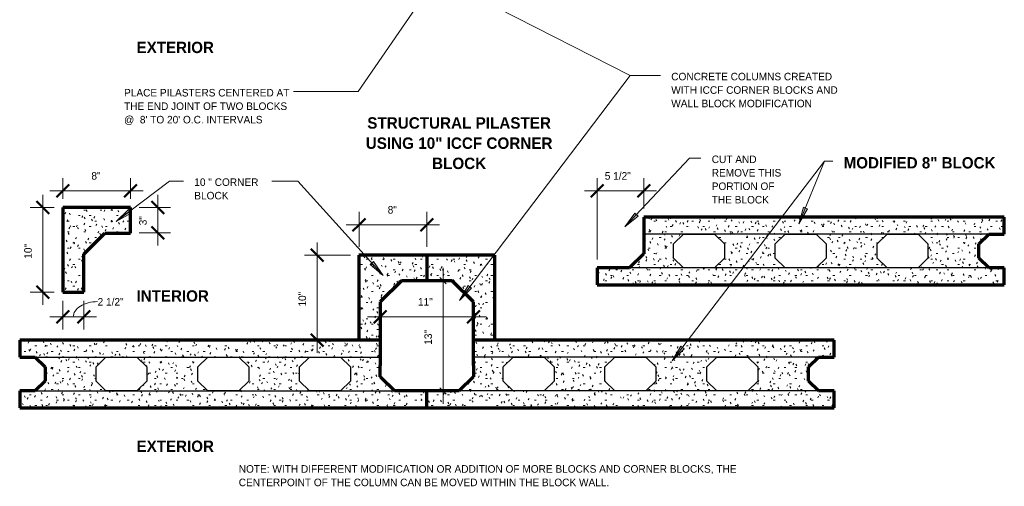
# Model space of a CAD drawing. Header units: inches. Extents: x -141 to 577, y 60 to 193.
# Tile 4 of 10: x 105 to 222, y 62 to 117. Entities that reach past the tile are written whole.
import ezdxf

# ---------------------------------------------------------------- set-up
doc = ezdxf.new("R2010")
doc.units = ezdxf.units.IN
doc.header["$MEASUREMENT"] = 0
doc.layers.add('A-ANNO-DIMS', color=1, linetype='Continuous')
for name, color, linetype, lineweight in [('A-ANNO-DIMS-16', 1, 'Continuous', 9), ('A-ANNO-TEXT', 2, 'Continuous', 9), ('A-DETL', 5, 'Continuous', 70), ('A-DETL-GENF', 3, 'Continuous', 9), ('A-DETL-HLIN', 3, 'Continuous', 70), ('A-DETL-MLIN', 3, 'Continuous', 30)]:
    doc.layers.add(name, color=color, linetype=linetype, lineweight=lineweight)
doc.dimstyles.new('Linear_-_1_16__SBT_1_256_', dxfattribs={"dimscale": 12, "dimtxt": 0.083333, "dimasz": 0.18, "dimexe": 0.125, "dimexo": 0.005208, "dimgap": 0.083333, "dimtad": 1, "dimtoh": 1, "dimdec": 8, "dimzin": 3, "dimdsep": 46, "dimlunit": 4, "dimtxsty": 'Standard', "dimtsz": 0.088388, "dimcen": 0.09, "dimdle": 0.125, "dimazin": 1, "dimtfac": 1, "dimtdec": 8, "dimtmove": 0, "dimatfit": 3, "dimfxl": 0, "dimtvp": 1, "dimtolj": 1, "dimtzin": 0, "dimarcsym": 0})
doc.dimstyles.new('Linear_-_1_16__SBT_INCH_INCREM', dxfattribs={"dimscale": 12, "dimtxt": 0.083333, "dimasz": 0.18, "dimexe": 0.083333, "dimexo": 0.005208, "dimgap": 0.083333, "dimtad": 1, "dimtoh": 1, "dimdec": 0, "dimzin": 1, "dimdsep": 46, "dimlunit": 5, "dimtxsty": 'Standard', "dimtsz": 0.044194, "dimcen": 0.09, "dimdle": 0.125, "dimazin": 0, "dimtfac": 1, "dimtdec": 0, "dimtmove": 0, "dimatfit": 3, "dimfxl": 0, "dimtvp": 1, "dimtolj": 1, "dimtzin": 0, "dimarcsym": 0})
pattern_1 = [(0, (247.424, 0), (2.56, 0.64), [0.211, -1.709, 0.211, -1.709, -10.24]), (0, (247.424, 0), (2.56, 0.64), [-3.84, 0.211, -3.629, 0.211, -1.709, -4.48]), (0, (247.424, 0), (2.56, 0.64), [-9.6, 0.211, -1.069, 0.211, -2.989]), (120, (248.384, 0.32), (-1.8342563, 1.897025), [0.211, -1.709, 0.211, -1.709, -10.24]), (120, (248.384, 0.32), (-1.8342563, 1.897025), [-3.84, 0.211, -3.629, 0.211, -1.709, -4.48]), (120, (248.384, 0.32), (-1.8342563, 1.897025), [-9.6, 0.211, -1.069, 0.211, -2.989]), (240, (248.704, 1.6), (-0.7257437, -2.537025), [0.211, -1.709, 0.211, -1.709, -10.24]), (240, (248.704, 1.6), (-0.7257437, -2.537025), [-3.84, 0.211, -3.629, 0.211, -1.709, -4.48]), (240, (248.704, 1.6), (-0.7257437, -2.537025), [-9.6, 0.211, -1.069, 0.211, -2.989])]

# ---------------------------------------------------------------- blocks, each defined once
blk = doc.blocks.new('DIMBLOCK35-STRU__ ICCF BLK0')
at = {"layer": 'A-ANNO-DIMS-16'}
for p, q in [((140.54, 77.91), (140.54, 90.91)), ((144.47, 89.41), (139.04, 89.41)), ((140.54, 89.41), (144.47, 89.41)), ((144.47, 79.41), (139.04, 79.41)), ((140.54, 79.41), (144.47, 79.41))]:
    blk.add_line(p, q, dxfattribs=at)
at = {"layer": 'A-ANNO-DIMS-16', "lineweight": 50}
for p, q in [((140.54, 89.41), (139.79, 90.16)), ((140.54, 89.41), (141.29, 88.66)), ((140.54, 79.41), (139.79, 80.16)), ((140.54, 79.41), (141.29, 78.66))]:
    blk.add_line(p, q, dxfattribs=at)
at = {"layer": 'A-ANNO-DIMS-16', "color": 0, "insert": (138.33, 83.36), "char_height": 0.8894, "width": 2.5143, "attachment_point": 1, "rotation": 90, "line_spacing_factor": 1.070803}
blk.add_mtext('\\fStylus BT|b0|i0|c0|p34|;10"', dxfattribs=at)
blk = doc.blocks.new('DIMBLOCK36-STRU__ ICCF BLK0')
at = {"layer": 'A-ANNO-DIMS-16'}
for p, q in [((145.47, 90.41), (145.47, 94.51)), ((153.47, 90.41), (153.47, 94.51)), ((143.97, 93.01), (154.97, 93.01)), ((145.47, 93.01), (145.47, 90.41)), ((153.47, 93.01), (153.47, 90.41))]:
    blk.add_line(p, q, dxfattribs=at)
at = {"layer": 'A-ANNO-DIMS-16', "lineweight": 50}
for p, q in [((145.47, 93.01), (144.72, 92.26)), ((145.47, 93.01), (146.22, 93.76)), ((153.47, 93.01), (152.72, 92.26)), ((153.47, 93.01), (154.22, 93.76))]:
    blk.add_line(p, q, dxfattribs=at)
at = {"layer": 'A-ANNO-DIMS-16', "color": 0, "insert": (148.85, 95.21), "char_height": 0.8894, "width": 1.4667, "attachment_point": 1, "line_spacing_factor": 1.070803}
blk.add_mtext('\\fStylus BT|b0|i0|c0|p34|;8"', dxfattribs=at)
blk = doc.blocks.new('DIMBLOCK45-STRU__ ICCF BLK0')
at = {"layer": 'A-ANNO-DIMS-16', "lineweight": 50}
for p, q in [((147.97, 82.15), (148.72, 82.9)), ((158.97, 82.15), (159.72, 82.9)), ((147.97, 82.15), (147.22, 81.4)), ((158.97, 82.15), (158.22, 81.4))]:
    blk.add_line(p, q, dxfattribs=at)
at = {"layer": 'A-ANNO-DIMS-16'}
for p, q in [((146.47, 82.15), (160.47, 82.15)), ((147.97, 82.21), (147.97, 80.65)), ((147.97, 82.15), (147.97, 82.21)), ((158.97, 82.21), (158.97, 80.65)), ((158.97, 82.15), (158.97, 82.21))]:
    blk.add_line(p, q, dxfattribs=at)
at = {"layer": 'A-ANNO-DIMS-16', "color": 0, "insert": (152.42, 84.36), "char_height": 0.8894, "width": 2.5143, "attachment_point": 1, "line_spacing_factor": 1.070803}
blk.add_mtext('\\fStylus BT|b0|i0|c0|p34|;11"', dxfattribs=at)
blk = doc.blocks.new('DIMBLOCK48-STRU__ ICCF BLK0')
at = {"layer": 'A-ANNO-DIMS-16'}
for p, q in [((173.54, 88.91), (173.54, 98.51)), ((179.04, 94.91), (179.04, 98.51)), ((172.04, 97.01), (180.54, 97.01)), ((173.54, 97.01), (173.54, 88.91)), ((179.04, 97.01), (179.04, 94.91))]:
    blk.add_line(p, q, dxfattribs=at)
at = {"layer": 'A-ANNO-DIMS-16', "lineweight": 50}
for p, q in [((173.54, 97.01), (174.29, 97.76)), ((179.04, 97.01), (179.79, 97.76)), ((173.54, 97.01), (172.79, 96.26)), ((179.04, 97.01), (178.29, 96.26))]:
    blk.add_line(p, q, dxfattribs=at)
at = {"layer": 'A-ANNO-DIMS-16', "color": 0, "insert": (174.44, 99.21), "char_height": 0.8894, "width": 4.4381, "attachment_point": 1, "line_spacing_factor": 1.070803}
blk.add_mtext('\\fStylus BT|b0|i0|c0|p34|;5 1/2"', dxfattribs=at)
blk = doc.blocks.new('DIMBLOCK49-STRU__ ICCF BLK0')
at = {"layer": 'A-ANNO-DIMS-16'}
for p, q in [((155.39, 71.91), (155.39, 87.91)), ((155.86, 86.41), (154.39, 86.41)), ((155.39, 86.41), (155.01, 86.79)), ((155.39, 86.41), (155.76, 86.04)), ((155.39, 86.41), (155.86, 86.41)), ((155.86, 73.41), (154.39, 73.41)), ((155.39, 73.41), (155.01, 73.79)), ((155.39, 73.41), (155.76, 73.04)), ((155.39, 73.41), (155.86, 73.41))]:
    blk.add_line(p, q, dxfattribs=at)
at = {"layer": 'A-ANNO-DIMS-16', "color": 0, "insert": (153.18, 78.86), "char_height": 0.8894, "width": 2.5143, "attachment_point": 1, "rotation": 90, "line_spacing_factor": 1.070803}
blk.add_mtext('\\fStylus BT|b0|i0|c0|p34|;13"', dxfattribs=at)
blk = doc.blocks.new('DIMBLOCK54-STRU__ ICCF BLK0')
at = {"layer": 'A-ANNO-DIMS-16'}
for p, q in [((110.54, 96.05), (110.54, 98.51)), ((118.54, 96.05), (118.54, 98.51)), ((109.04, 97.01), (120.04, 97.01)), ((110.54, 97.01), (110.54, 96.05)), ((118.54, 97.01), (118.54, 96.05))]:
    blk.add_line(p, q, dxfattribs=at)
at = {"layer": 'A-ANNO-DIMS-16', "lineweight": 50}
for p, q in [((110.54, 97.01), (111.29, 97.76)), ((118.54, 97.01), (119.29, 97.76)), ((110.54, 97.01), (109.79, 96.26)), ((118.54, 97.01), (117.79, 96.26))]:
    blk.add_line(p, q, dxfattribs=at)
at = {"layer": 'A-ANNO-DIMS-16', "color": 0, "insert": (113.92, 99.21), "char_height": 0.8894, "width": 1.4667, "attachment_point": 1, "line_spacing_factor": 1.070803}
blk.add_mtext('\\fStylus BT|b0|i0|c0|p34|;8"', dxfattribs=at)
blk = doc.blocks.new('DIMBLOCK55-STRU__ ICCF BLK0')
at = {"layer": 'A-ANNO-DIMS-16'}
for p, q in [((108.21, 83.55), (108.21, 96.55)), ((109.54, 95.05), (106.71, 95.05)), ((108.21, 95.05), (109.54, 95.05)), ((109.54, 85.05), (106.71, 85.05)), ((108.21, 85.05), (109.54, 85.05))]:
    blk.add_line(p, q, dxfattribs=at)
at = {"layer": 'A-ANNO-DIMS-16', "lineweight": 50}
for p, q in [((108.21, 95.05), (107.46, 95.8)), ((108.21, 95.05), (108.96, 94.3)), ((108.21, 85.05), (107.46, 85.8)), ((108.21, 85.05), (108.96, 84.3))]:
    blk.add_line(p, q, dxfattribs=at)
at = {"layer": 'A-ANNO-DIMS-16', "color": 0, "insert": (106, 89), "char_height": 0.8894, "width": 2.5143, "attachment_point": 1, "rotation": 90, "line_spacing_factor": 1.070803}
blk.add_mtext('\\fStylus BT|b0|i0|c0|p34|;10"', dxfattribs=at)
blk = doc.blocks.new('DIMBLOCK56-STRU__ ICCF BLK0')
at = {"layer": 'A-ANNO-DIMS-16'}
for p, q in [((110.54, 84.05), (110.54, 80.65)), ((110.54, 82.15), (110.54, 84.05)), ((113.04, 84.05), (113.04, 80.65)), ((113.04, 82.15), (113.04, 84.05)), ((109.04, 82.15), (114.54, 82.15))]:
    blk.add_line(p, q, dxfattribs=at)
at = {"layer": 'A-ANNO-DIMS-16', "lineweight": 50}
for p, q in [((110.54, 82.15), (111.29, 82.9)), ((113.04, 82.15), (113.79, 82.9)), ((110.54, 82.15), (109.79, 81.4)), ((113.04, 82.15), (112.29, 81.4))]:
    blk.add_line(p, q, dxfattribs=at)
at = {"layer": 'A-ANNO-DIMS-16'}
blk.add_ellipse((114.65, 82.15), major_axis=(2.87, 0), ratio=0.625678, start_param=1.570796, end_param=3.141593, dxfattribs=at)
at = {"layer": 'A-ANNO-DIMS-16', "color": 0, "insert": (114.65, 84.36), "char_height": 0.8894, "width": 4.4381, "attachment_point": 1, "line_spacing_factor": 1.070803}
blk.add_mtext('\\fStylus BT|b0|i0|c0|p34|;2 1/2"', dxfattribs=at)
blk = doc.blocks.new('DIMBLOCK57-STRU__ ICCF BLK0')
at = {"layer": 'A-ANNO-DIMS-16'}
for p, q in [((121.76, 96.55), (121.76, 90.55)), ((119.54, 95.05), (123.26, 95.05)), ((121.76, 95.05), (119.54, 95.05)), ((119.54, 92.05), (123.26, 92.05)), ((121.76, 92.05), (119.54, 92.05))]:
    blk.add_line(p, q, dxfattribs=at)
at = {"layer": 'A-ANNO-DIMS-16', "lineweight": 50}
for p, q in [((121.76, 95.05), (121.01, 95.8)), ((121.76, 95.05), (122.51, 94.3)), ((121.76, 92.05), (121.01, 92.8)), ((121.76, 92.05), (122.51, 91.3))]:
    blk.add_line(p, q, dxfattribs=at)
at = {"layer": 'A-ANNO-DIMS-16', "color": 0, "insert": (119.55, 92.94), "char_height": 0.8894, "width": 1.4667, "attachment_point": 1, "rotation": 90, "line_spacing_factor": 1.070803}
blk.add_mtext('\\fStylus BT|b0|i0|c0|p34|;3"', dxfattribs=at)

msp = doc.modelspace()

# ---------------------------------------------------------------- hatches: boundary and pattern name
at = {"layer": 'A-ANNO-TEXT'}
for points in [[(118.60358885, 94.39046333), (118.2850201, 94.80978663), (116.85176613, 93.39024002)], [(178.3861752, 94.0196066), (178.00223319, 94.3800322), (176.82535207, 92.74165485)], [(198.33847358, 94.88508398), (197.85103255, 95.08438104), (197.33784735, 93.13349137)], [(147.18552326, 88.69340143), (146.79555477, 88.33950503), (148.33459404, 87.03540086)], [(158.74192667, 85.5163281), (158.32246874, 85.83471956), (157.32298608, 84.08247416)], [(183.81422254, 78.38005732), (183.39547574, 78.69938348), (182.39208764, 76.94937153)]]:
    msp.add_hatch(color=7, dxfattribs=at).paths.add_polyline_path(points, flags=0)
at = {"layer": 'A-DETL-GENF'}
h = msp.add_hatch(dxfattribs=at)
h.set_pattern_fill('FP3_3', style=0, pattern_type=2)
h.set_pattern_definition(pattern_1)
h.paths.add_polyline_path([(118.53545643, 95.04736895), (110.53545643, 95.04736895), (110.53545643, 85.04736895), (113.03545643, 85.04736895), (113.03545643, 89.54736895), (115.49974214, 92.01165466), (118.53545643, 92.01165466)], flags=0)
h = msp.add_hatch(dxfattribs=at)
h.set_pattern_fill('FP3_3', style=0, pattern_type=2)
h.set_pattern_definition(pattern_1)
h.paths.add_polyline_path([(179.04024869, 93.90902981), (179.04024869, 89.58060269), (177.36867581, 87.90902981), (173.54135269, 87.90902981), (173.54135269, 85.90902981), (221.54135269, 85.90902981), (221.54135269, 87.90902981), (219.71292557, 87.90902981), (218.54135269, 89.08060269), (218.54135269, 90.73745694), (219.71292557, 91.90902981), (221.54135269, 91.90902981), (221.54135269, 93.90902981)], flags=0)
h.paths.add_polyline_path([(211.36977982, 91.90902981), (212.54135269, 90.73745694), (212.54135269, 89.08060269), (211.36977982, 87.90902981), (207.71292557, 87.90902981), (206.54135269, 89.08060269), (206.54135269, 90.73745694), (207.71292557, 91.90902981)], flags=0)
h.paths.add_polyline_path([(199.36977982, 91.90902981), (200.54135269, 90.73745694), (200.54135269, 89.08060269), (199.36977982, 87.90902981), (195.71292557, 87.90902981), (194.54135269, 89.08060269), (194.54135269, 90.73745694), (195.71292557, 91.90902981)], flags=0)
h.paths.add_polyline_path([(187.36977982, 91.90902981), (188.54135269, 90.73745694), (188.54135269, 89.08060269), (187.36977982, 87.90902981), (183.71292557, 87.90902981), (182.54135269, 89.08060269), (182.54135269, 90.73745694), (183.71292557, 91.90902981)], flags=0)
h = msp.add_hatch(dxfattribs=at)
h.set_pattern_fill('FP3_3', style=0, pattern_type=2)
h.set_pattern_definition(pattern_1)
h.paths.add_polyline_path([(153.46599941, 89.41208535), (145.46599941, 89.41208535), (145.46599941, 79.41208535), (147.96599941, 79.41208535), (147.96599941, 83.91208535), (150.43028512, 86.37637107), (150.46599941, 86.41208535), (153.46599941, 86.41208535)], flags=0)
h = msp.add_hatch(dxfattribs=at)
h.set_pattern_fill('FP3_3', style=0, pattern_type=2)
h.set_pattern_definition(pattern_1)
h.paths.add_polyline_path([(156.50171369, 86.37637107), (158.96599941, 83.91208535), (158.96599941, 79.41208535), (161.46599941, 79.41208535), (161.46599941, 89.41208535), (153.46599941, 89.41208535), (153.46599941, 86.41208535), (156.46599941, 86.41208535)], flags=0)
h = msp.add_hatch(dxfattribs=at)
h.set_pattern_fill('FP3_3', style=0, pattern_type=2)
h.set_pattern_definition(pattern_1)
h.paths.add_polyline_path([(105.46710341, 79.41208535), (105.46710341, 77.41208535), (107.29553054, 77.41208535), (108.46710341, 76.24051248), (108.46710341, 74.58365823), (107.29553054, 73.41208535), (105.46710341, 73.41208535), (105.46710341, 71.41208535), (153.46710341, 71.41208535), (153.46710341, 73.41208535), (149.63978029, 73.41208535), (147.96820742, 75.08365823), (147.96759228, 77.24787197), (147.96599941, 79.41208535)], flags=0)
h.paths.add_polyline_path([(139.63867629, 77.41208535), (143.29553054, 77.41208535), (144.46710341, 76.24051248), (144.46710341, 74.58365823), (143.29553054, 73.41208535), (139.63867629, 73.41208535), (138.46710341, 74.58365823), (138.46710341, 76.24051248)], flags=0)
h.paths.add_polyline_path([(127.63867629, 77.41208535), (131.29553054, 77.41208535), (132.46710341, 76.24051248), (132.46710341, 74.58365823), (131.29553054, 73.41208535), (127.63867629, 73.41208535), (126.46710341, 74.58365823), (126.46710341, 76.24051248)], flags=0)
h.paths.add_polyline_path([(115.63867629, 77.41208535), (119.29553054, 77.41208535), (120.46710341, 76.24051248), (120.46710341, 74.58365823), (119.29553054, 73.41208535), (115.63867629, 73.41208535), (114.46710341, 74.58365823), (114.46710341, 76.24051248)], flags=0)
h = msp.add_hatch(dxfattribs=at)
h.set_pattern_fill('FP3_3', style=0, pattern_type=2)
h.set_pattern_definition(pattern_1)
h.paths.add_polyline_path([(158.96599941, 79.41208535), (158.96599941, 76.41208535), (158.96599941, 75.08365823), (157.29442653, 73.41208535), (153.46710341, 73.41208535), (153.46710341, 71.41208535), (201.46710341, 71.41208535), (201.46710341, 73.41208535), (199.63867629, 73.41208535), (198.46710341, 74.58365823), (198.46710341, 76.24051248), (199.63867629, 77.41208535), (201.46710341, 77.41208535), (201.46710341, 79.41208535)], flags=0)
h.paths.add_polyline_path([(191.29553054, 77.41208535), (192.46710341, 76.24051248), (192.46710341, 74.58365823), (191.29553054, 73.41208535), (187.63867629, 73.41208535), (186.46710341, 74.58365823), (186.46710341, 76.24051248), (187.63867629, 77.41208535)], flags=0)
h.paths.add_polyline_path([(179.29553054, 77.41208535), (180.46710341, 76.24051248), (180.46710341, 74.58365823), (179.29553054, 73.41208535), (175.63867629, 73.41208535), (174.46710341, 74.58365823), (174.46710341, 76.24051248), (175.63867629, 77.41208535)], flags=0)
h.paths.add_polyline_path([(167.29553054, 77.41208535), (168.46710341, 76.24051248), (168.46710341, 74.58365823), (167.29553054, 73.41208535), (163.63867629, 73.41208535), (162.46710341, 74.58365823), (162.46710341, 76.24051248), (163.63867629, 77.41208535)], flags=0)

# ---------------------------------------------------------------- linework, layer by layer
at = {"layer": 'A-ANNO-TEXT', "color": 7}
for p, q in [((156.06019219, 121.5018493), (177.45127785, 110.60005632)), ((153.43330059, 120.42288789), (145.36883384, 108.69600941)), ((157.32298608, 84.08247416), (177.45127785, 110.60005632)), ((177.45127785, 110.60005632), (180.99628125, 110.60005632)), ((177.45127785, 110.60005632), (180.99628125, 110.60005632)), ((139.37462513, 108.69600941), (137.73797702, 108.69600941)), ((145.36883384, 108.69600941), (139.37462513, 108.69600941)), ((176.82535207, 92.74165485), (184.4331361, 100.84581804)), ((182.39208764, 76.94937153), (200.34803711, 100.49581804)), ((184.4331361, 100.84581804), (185.77051982, 100.84581804)), ((197.33784735, 93.13349137), (200.34803711, 100.49581804)), ((200.34803711, 100.49581804), (201.32278324, 100.49581804)), ((200.34803711, 100.49581804), (201.32278324, 100.49581804)), ((116.85176613, 93.39024002), (123.12007049, 98.15240302)), ((123.12007049, 98.15240302), (124.77051982, 98.15240302)), ((136.64486942, 98.15240302), (135.20051982, 98.15240302)), ((138.24591458, 98.15240302), (136.64486942, 98.15240302)), ((148.33459404, 87.03540086), (138.24591458, 98.15240302)), ((118.2850201, 94.80978663), (116.85176613, 93.39024002)), ((116.85176613, 93.39024002), (118.60358885, 94.39046333)), ((118.60358885, 94.39046333), (118.2850201, 94.80978663)), ((178.00223319, 94.3800322), (176.82535207, 92.74165485)), ((178.3861752, 94.0196066), (178.00223319, 94.3800322)), ((197.85103255, 95.08438104), (197.33784735, 93.13349137)), ((197.33784735, 93.13349137), (198.33847358, 94.88508398)), ((198.33847358, 94.88508398), (197.85103255, 95.08438104)), ((176.82535207, 92.74165485), (178.3861752, 94.0196066)), ((147.18552326, 88.69340143), (146.79555477, 88.33950503)), ((146.79555477, 88.33950503), (148.33459404, 87.03540086)), ((148.33459404, 87.03540086), (147.18552326, 88.69340143)), ((158.32246874, 85.83471956), (157.32298608, 84.08247416)), ((157.32298608, 84.08247416), (158.74192667, 85.5163281)), ((158.74192667, 85.5163281), (158.32246874, 85.83471956)), ((183.39547574, 78.69938348), (182.39208764, 76.94937153)), ((182.39208764, 76.94937153), (183.81422254, 78.38005732)), ((183.81422254, 78.38005732), (183.39547574, 78.69938348))]:
    msp.add_line(p, q, dxfattribs=at)
at = {"layer": 'A-DETL'}
for p, q in [((179.04024869, 93.90902981), (179.04024869, 89.58060269)), ((218.54135269, 90.73745694), (219.71292557, 91.90902981)), ((219.71292557, 91.90902981), (221.54135269, 91.90902981)), ((218.54135269, 89.08060269), (218.54135269, 90.73745694)), ((179.04024869, 89.58060269), (177.36867581, 87.90902981)), ((219.71292557, 87.90902981), (218.54135269, 89.08060269)), ((177.36867581, 87.90902981), (173.54135269, 87.90902981)), ((221.54135269, 87.90902981), (219.71292557, 87.90902981)), ((147.96599941, 83.91208535), (147.96599941, 76.41208535)), ((158.96599941, 76.41208535), (158.96599941, 83.91208535)), ((105.46710341, 77.41208535), (107.29553054, 77.41208535)), ((107.29553054, 77.41208535), (108.46710341, 76.24051248)), ((198.46710341, 76.24051248), (199.63867629, 77.41208535)), ((199.63867629, 77.41208535), (201.46710341, 77.41208535)), ((108.46710341, 76.24051248), (108.46710341, 74.58365823)), ((147.96820742, 75.08365823), (147.96820742, 76.41208535)), ((158.96599941, 76.41208535), (158.96599941, 75.08365823)), ((198.46710341, 74.58365823), (198.46710341, 76.24051248)), ((108.46710341, 74.58365823), (107.29553054, 73.41208535)), ((149.63978029, 73.41208535), (147.96820742, 75.08365823)), ((158.96599941, 75.08365823), (157.29442653, 73.41208535)), ((199.63867629, 73.41208535), (198.46710341, 74.58365823)), ((107.29553054, 73.41208535), (105.46710341, 73.41208535)), ((153.46710341, 73.41208535), (149.63978029, 73.41208535)), ((157.29442653, 73.41208535), (153.46710341, 73.41208535)), ((201.46710341, 73.41208535), (199.63867629, 73.41208535))]:
    msp.add_line(p, q, dxfattribs=at)
at = {"layer": 'A-DETL', "lineweight": 30}
for p, q in [((182.54135269, 90.73745694), (183.71292557, 91.90902981)), ((183.71292557, 91.90902981), (187.36977982, 91.90902981)), ((187.36977982, 91.90902981), (188.54135269, 90.73745694)), ((194.54135269, 90.73745694), (195.71292557, 91.90902981)), ((195.71292557, 91.90902981), (199.36977982, 91.90902981)), ((199.36977982, 91.90902981), (200.54135269, 90.73745694)), ((206.54135269, 90.73745694), (207.71292557, 91.90902981)), ((207.71292557, 91.90902981), (211.36977982, 91.90902981)), ((211.36977982, 91.90902981), (212.54135269, 90.73745694)), ((182.54135269, 89.08060269), (182.54135269, 90.73745694)), ((188.54135269, 90.73745694), (188.54135269, 89.08060269)), ((194.54135269, 89.08060269), (194.54135269, 90.73745694)), ((200.54135269, 90.73745694), (200.54135269, 89.08060269)), ((206.54135269, 89.08060269), (206.54135269, 90.73745694)), ((212.54135269, 90.73745694), (212.54135269, 89.08060269)), ((183.71292557, 87.90902981), (182.54135269, 89.08060269)), ((188.54135269, 89.08060269), (187.36977982, 87.90902981)), ((195.71292557, 87.90902981), (194.54135269, 89.08060269)), ((200.54135269, 89.08060269), (199.36977982, 87.90902981)), ((207.71292557, 87.90902981), (206.54135269, 89.08060269)), ((212.54135269, 89.08060269), (211.36977982, 87.90902981)), ((187.36977982, 87.90902981), (183.71292557, 87.90902981)), ((199.36977982, 87.90902981), (195.71292557, 87.90902981)), ((211.36977982, 87.90902981), (207.71292557, 87.90902981)), ((114.46710341, 76.24051248), (115.63867629, 77.41208535)), ((115.63867629, 77.41208535), (119.29553054, 77.41208535)), ((119.29553054, 77.41208535), (120.46710341, 76.24051248)), ((126.46710341, 76.24051248), (127.63867629, 77.41208535)), ((127.63867629, 77.41208535), (131.29553054, 77.41208535)), ((131.29553054, 77.41208535), (132.46710341, 76.24051248)), ((138.46710341, 76.24051248), (139.63867629, 77.41208535)), ((139.63867629, 77.41208535), (143.29553054, 77.41208535)), ((143.29553054, 77.41208535), (144.46710341, 76.24051248)), ((162.46710341, 76.24051248), (163.63867629, 77.41208535)), ((163.63867629, 77.41208535), (167.29553054, 77.41208535)), ((167.29553054, 77.41208535), (168.46710341, 76.24051248)), ((174.46710341, 76.24051248), (175.63867629, 77.41208535)), ((175.63867629, 77.41208535), (179.29553054, 77.41208535)), ((179.29553054, 77.41208535), (180.46710341, 76.24051248)), ((186.46710341, 76.24051248), (187.63867629, 77.41208535)), ((187.63867629, 77.41208535), (191.29553054, 77.41208535)), ((191.29553054, 77.41208535), (192.46710341, 76.24051248)), ((114.46710341, 74.58365823), (114.46710341, 76.24051248)), ((120.46710341, 76.24051248), (120.46710341, 74.58365823)), ((126.46710341, 74.58365823), (126.46710341, 76.24051248)), ((132.46710341, 76.24051248), (132.46710341, 74.58365823)), ((138.46710341, 74.58365823), (138.46710341, 76.24051248)), ((144.46710341, 76.24051248), (144.46710341, 74.58365823)), ((162.46710341, 74.58365823), (162.46710341, 76.24051248)), ((168.46710341, 76.24051248), (168.46710341, 74.58365823)), ((174.46710341, 74.58365823), (174.46710341, 76.24051248)), ((180.46710341, 76.24051248), (180.46710341, 74.58365823)), ((186.46710341, 74.58365823), (186.46710341, 76.24051248)), ((192.46710341, 76.24051248), (192.46710341, 74.58365823)), ((115.63867629, 73.41208535), (114.46710341, 74.58365823)), ((120.46710341, 74.58365823), (119.29553054, 73.41208535)), ((127.63867629, 73.41208535), (126.46710341, 74.58365823)), ((132.46710341, 74.58365823), (131.29553054, 73.41208535)), ((139.63867629, 73.41208535), (138.46710341, 74.58365823)), ((144.46710341, 74.58365823), (143.29553054, 73.41208535)), ((163.63867629, 73.41208535), (162.46710341, 74.58365823)), ((168.46710341, 74.58365823), (167.29553054, 73.41208535)), ((175.63867629, 73.41208535), (174.46710341, 74.58365823)), ((180.46710341, 74.58365823), (179.29553054, 73.41208535)), ((187.63867629, 73.41208535), (186.46710341, 74.58365823)), ((192.46710341, 74.58365823), (191.29553054, 73.41208535)), ((119.29553054, 73.41208535), (115.63867629, 73.41208535)), ((131.29553054, 73.41208535), (127.63867629, 73.41208535)), ((143.29553054, 73.41208535), (139.63867629, 73.41208535)), ((167.29553054, 73.41208535), (163.63867629, 73.41208535)), ((179.29553054, 73.41208535), (175.63867629, 73.41208535)), ((191.29553054, 73.41208535), (187.63867629, 73.41208535))]:
    msp.add_line(p, q, dxfattribs=at)
at = {"layer": 'A-DETL-HLIN'}
for p, q in [((118.53545643, 95.04736895), (110.53545643, 95.04736895)), ((110.53545643, 95.04736895), (110.53545643, 85.04736895)), ((118.53545643, 92.01165466), (118.53545643, 95.04736895)), ((221.54135269, 93.90902981), (179.04024869, 93.90902981)), ((221.54135269, 91.90902981), (221.54135269, 93.90902981)), ((113.03545643, 89.54736895), (115.49974214, 92.01165466)), ((115.49974214, 92.01165466), (118.53545643, 92.01165466)), ((113.03545643, 85.04736895), (113.03545643, 89.54736895)), ((153.46599941, 89.41208535), (145.46599941, 89.41208535)), ((145.46599941, 89.41208535), (145.46599941, 79.41208535)), ((153.46599941, 89.41208535), (153.46599941, 86.41208535)), ((161.46599941, 89.41208535), (153.46599941, 89.41208535)), ((161.46599941, 79.41208535), (161.46599941, 89.41208535)), ((173.54135269, 87.90902981), (173.54135269, 85.90902981)), ((221.54135269, 85.90902981), (221.54135269, 87.90902981)), ((150.46599941, 86.41208535), (147.96599941, 83.91208535)), ((156.46599941, 86.41208535), (150.46599941, 86.41208535)), ((158.96599941, 83.91208535), (156.46599941, 86.41208535)), ((173.54135269, 85.90902981), (221.54135269, 85.90902981)), ((110.53545643, 85.04736895), (113.03545643, 85.04736895)), ((147.96599941, 79.41208535), (105.46710341, 79.41208535)), ((105.46710341, 79.41208535), (105.46710341, 77.41208535)), ((201.46710341, 79.41208535), (158.96599941, 79.41208535)), ((201.46710341, 77.41208535), (201.46710341, 79.41208535)), ((105.46710341, 73.41208535), (105.46710341, 71.41208535)), ((153.46710341, 71.41208535), (153.46710341, 73.41208535)), ((201.46710341, 71.41208535), (201.46710341, 73.41208535)), ((105.46710341, 71.41208535), (153.46710341, 71.41208535)), ((153.46710341, 71.41208535), (201.46710341, 71.41208535))]:
    msp.add_line(p, q, dxfattribs=at)
at = {"layer": 'A-DETL-MLIN'}
for p, q in [((221.54135269, 91.90902981), (179.04024869, 91.90902981)), ((221.54135269, 87.90902981), (173.54135269, 87.90902981)), ((105.46710341, 77.41208535), (147.96820742, 77.41208535)), ((201.46710341, 77.41208535), (158.96599941, 77.41208535)), ((105.46710341, 73.41208535), (153.46710341, 73.41208535)), ((201.46710341, 73.41208535), (153.46710341, 73.41208535))]:
    msp.add_line(p, q, dxfattribs=at)

# ---------------------------------------------------------------- texts
at = {"layer": 'A-ANNO-TEXT', "color": 7}
for s, insert, char_height, width, attachment_point, line_spacing_factor in [('\\fStylus BT|b1|i0|c0|p34|;EXTERIOR', (119.24500559, 114.57704399), 1.3341121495, 10.206, 1, 1.070803), ('\\fStylus BT|b0|i0|c0|p34|;CONCRETE COLUMNS CREATED\\PWITH ICCF CORNER BLOCKS AND\\PWALL BLOCK MODIFICATION', (182.27628125, 110.91962315), 0.8894080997, 23.568, 1, 1.070803), ("\\fStylus BT|b0|i0|c0|p34|;PLACE PILASTERS CENTERED AT\\PTHE END JOINT OF TWO BLOCKS\\P@  8' TO 20' O.C. INTERVALS", (117.76797702, 109.01557624), 0.8894080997, 23.16, 1, 1.070803), ('\\fStylus BT|b1|i0|c0|p34|;STRUCTURAL PILASTER\\PUSING 10" ICCF CORNER\\PBLOCK', (157.26881075, 105.676972), 1.3434579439, 26.982, 2, 1.063354), ('\\fStylus BT|b0|i0|c0|p34|;CUT AND\\PREMOVE THIS\\PPORTION OF\\PTHE BLOCK', (187.05051982, 101.16538487), 0.8894080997, 9.828, 1, 1.070803), ('\\fStylus BT|b1|i0|c0|p34|;MODIFIED 8" BLOCK', (202.60278324, 100.97516828), 1.3341121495, 21.78, 1, 1.070803), ('\\fStylus BT|b0|i0|c0|p34|;10 " CORNER\\PBLOCK', (126.05051982, 98.47196985), 0.8894080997, 9.444, 1, 1.070803), ('\\fStylus BT|b1|i0|c0|p34|;INTERIOR', (119.24500559, 85.27693492), 1.3341121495, 9.846, 1, 1.070803), ('\\fStylus BT|b1|i0|c0|p34|;EXTERIOR', (119.24500559, 67.56322058), 1.3341121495, 10.206, 1, 1.070803), ('\\fStylus BT|b0|i0|c0|p34|;NOTE: WITH DIFFERENT MODIFICATION OR ADDITION OF MORE BLOCKS AND CORNER BLOCKS, THE\\PCENTERPOINT OF THE COLUMN CAN BE MOVED WITHIN THE BLOCK WALL.', (131.29179582, 64.66754267), 0.88940809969, 70.776, 1, 1.070803)]:
    msp.add_mtext(s, dxfattribs=dict(at, insert=insert, char_height=char_height, width=width, attachment_point=attachment_point, line_spacing_factor=line_spacing_factor))

# ---------------------------------------------------------------- dimensions: what is measured, and where the dimension line sits
at = {"layer": 'A-ANNO-DIMS', "lineweight": 9}
for base, p1, p2, picture, middle in [((118.5354564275, 97.0065352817), (110.5354564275, 95.0473689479), (118.5354564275, 95.0473689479), 'DIMBLOCK54-STRU__ ICCF BLK0', (114.5354564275, 98.5065352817)), ((179.0402486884, 97.0065352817), (173.5413526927, 87.9090298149), (179.0402486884, 93.9090298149), 'DIMBLOCK48-STRU__ ICCF BLK0', (176.2908006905, 99.1732019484)), ((153.4659994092, 93.0065352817), (145.4659994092, 89.4120853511), (153.4659994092, 89.4120853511), 'DIMBLOCK36-STRU__ ICCF BLK0', (149.4659994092, 94.5065352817)), ((113.03545643, 82.1488541), (110.53545643, 85.04736895), (113.03545643, 85.04736895), 'DIMBLOCK56-STRU__ ICCF BLK0', (117.32344344, 84.31552077)), ((158.9659994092, 82.1488541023), (147.9659994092, 83.2095142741), (158.9659994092, 83.2095142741), 'DIMBLOCK45-STRU__ ICCF BLK0', (153.4659994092, 83.6488541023))]:
    dim = msp.add_linear_dim(base=base, p1=p1, p2=p2, dimstyle='Linear_-_1_16__SBT_1_256_', dxfattribs=at)
    dim.commit()
    dim.dimension.update_dxf_attribs({"geometry": picture, "text_midpoint": middle})
for base, p1, p2, dimstyle, picture, middle in [((108.2051134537, 95.0473689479), (110.5354564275, 85.0473689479), (110.5354564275, 95.0473689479), 'Linear_-_1_16__SBT_1_256_', 'DIMBLOCK55-STRU__ ICCF BLK0', (106.7051134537, 90.0473689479)), ((121.75941962, 92.04736895), (118.53545643, 95.04736895), (118.53545643, 92.04736895), 'Linear_-_1_16__SBT_1_256_', 'DIMBLOCK57-STRU__ ICCF BLK0', (120.09275296, 91.4260486)), ((140.5362609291, 89.4120853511), (145.4659994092, 79.4120853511), (145.4659994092, 89.4120853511), 'Linear_-_1_16__SBT_1_256_', 'DIMBLOCK35-STRU__ ICCF BLK0', (139.0362609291, 84.4120853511)), ((155.38930822, 86.41208535), (154.85897813, 73.41208535), (154.85897813, 86.41208535), 'Linear_-_1_16__SBT_INCH_INCREM', 'DIMBLOCK49-STRU__ ICCF BLK0', (153.88930822, 79.91208535))]:
    dim = msp.add_linear_dim(base=base, p1=p1, p2=p2, angle=90, dimstyle=dimstyle, dxfattribs=at)
    dim.commit()
    dim.dimension.update_dxf_attribs({"geometry": picture, "text_midpoint": middle})

doc.saveas('drawing.dxf')
